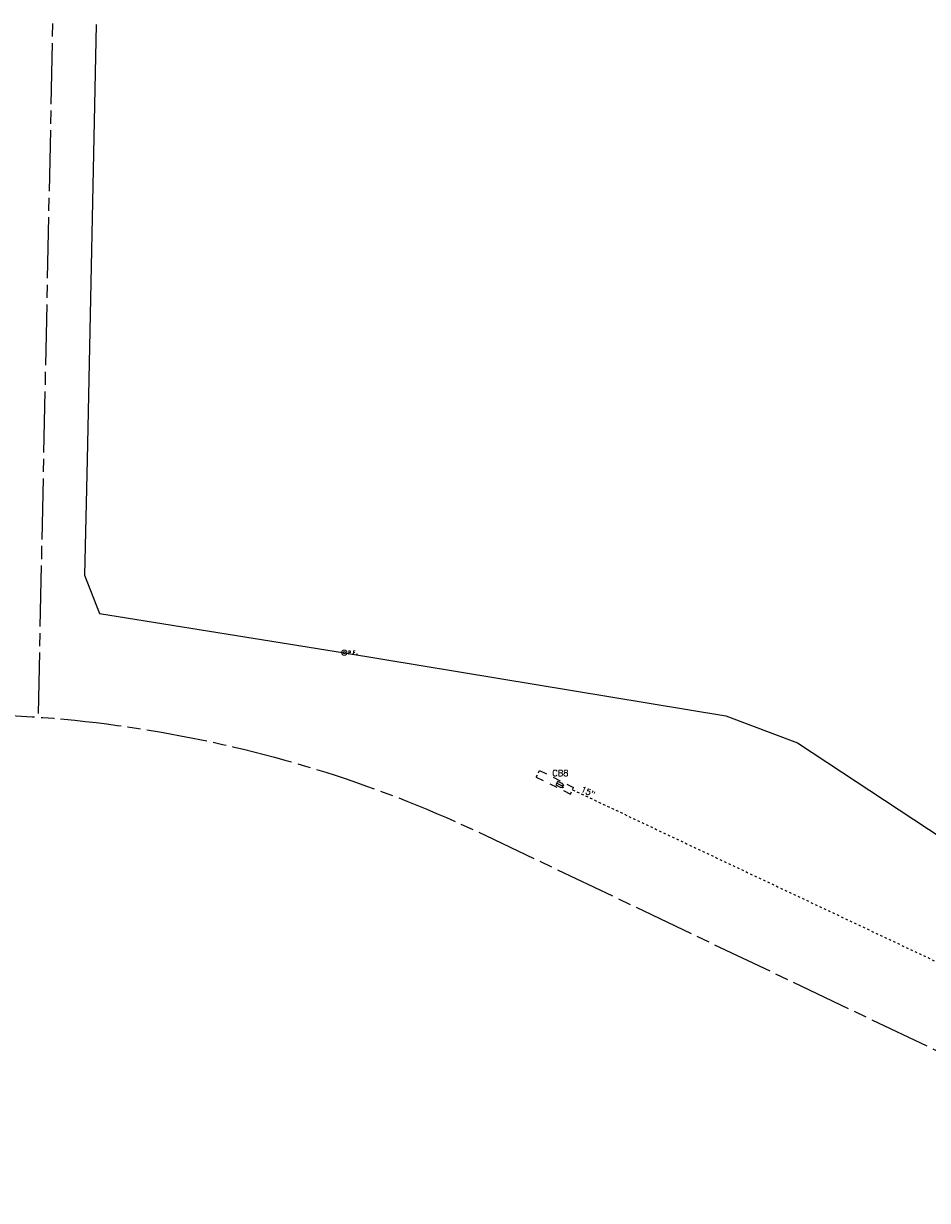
# Model space of a CAD drawing. Extents: x 2462993 to 2469231, y 263261 to 263931.
# Tile 100 of 116: x 2468145 to 2468560, y 263310 to 263850. Entities that reach past the tile are written whole.
import ezdxf

# ---------------------------------------------------------------- set-up
doc = ezdxf.new("R2010")
doc.units = 0
doc.header["$LTSCALE"] = 20
doc.header["$MEASUREMENT"] = 0
for name, pattern in [('CL', [2, 0.3, -0.15, 1.4, -0.15]), ('OhDOT_USTN2', [0.11, 0.069, -0.041]), ('OhDOT_USTN5', [0.11, 0.055, -0.055]), ('rowex', [0])]:
    doc.linetypes.add(name, pattern=pattern)
for name, color, linetype in [('DR_X_Cells', 151, 'OhDOT_USTN2'), ('DR_X_Storm_Sewer', 151, 'OhDOT_USTN5'), ('DR_X_Text', 7, 'Continuous'), ('RW_X_CL', 6, 'CL'), ('RW_X_Fee_RW', 6, 'rowex'), ('SV_X_Mon_Cells_Found', 7, 'Continuous')]:
    doc.layers.add(name, color=color, linetype=linetype)
doc.styles.add('Simplex Normal (0.14)', font='Simplex.shx')

# ---------------------------------------------------------------- blocks, each defined once
blk = doc.blocks.new('GCB-X')
at = {"layer": 'DR_X_Cells', "color": 121, "linetype": 'Continuous'}
for p, q in [((-0.0625, 0.0375), (-0.0375, 0.0375)), ((-0.0625, 0.0125), (-0.0625, 0.0375)), ((-0.0125, 0.0375), (0.0125, 0.0375)), ((0.0227, 0.0195), (0.0067, 0.0195)), ((0.0067, 0.0195), (0.0067, -0.0205)), ((0.0067, 0.0013), (0.0243, 0.0013)), ((0.0375, 0.0375), (0.0625, 0.0375)), ((0.0625, 0.0125), (0.0625, 0.0375)), ((-0.0625, -0.0375), (-0.0625, -0.0125)), ((-0.0625, -0.0375), (-0.0375, -0.0375)), ((-0.0125, -0.0375), (0.0125, -0.0375)), ((0.0067, -0.0205), (0.0243, -0.0205)), ((0.0375, -0.0375), (0.0625, -0.0375)), ((0.0625, -0.0375), (0.0625, -0.0125))]:
    blk.add_line(p, q, dxfattribs=at)
at = {"layer": 'DR_X_Cells', "color": 121, "linetype": 'Continuous', "extrusion": (0, 0, -1)}
for centre, radius, start, end in [((-0.0198, 0.0101), 0.00986, 106.9987, 243.1793), ((-0.0199, -0.0096), 0.0117, 112.0547, 247.9453)]:
    blk.add_arc(centre, radius, start, end, dxfattribs=at)
blk = doc.blocks.new('ODOT STORM CATCH BASIN SQUARE')
blk.add_blockref('GCB-X', (0, 0))
blk = doc.blocks.new('IPIPE')
at = {"layer": 'SV_X_Mon_Cells_Found', "color": 7, "linetype": 'Continuous', "lineweight": 0, "flags": 128}
for points in [[(0.1, -0.04), (0.1, 0.04), (0.126, 0.04), (0.129, 0.039), (0.133, 0.038), (0.135, 0.037), (0.136, 0.036), (0.138, 0.032), (0.14, 0.029), (0.141, 0.024), (0.141, 0.017), (0.141, 0.014), (0.14, 0.01), (0.137, 0.006), (0.135, 0.004), (0.133, 0.003), (0.131, 0.002), (0.126, 0.001), (0.1, 0.001)], [(0.25, 0.04), (0.212, 0.04), (0.212, -0.04)], [(0.212, 0.001), (0.239, 0.001)], [(0.182, -0.029), (0.185, -0.029), (0.186, -0.031), (0.188, -0.033), (0.188, -0.036), (0.186, -0.039), (0.185, -0.04), (0.182, -0.04), (0.18, -0.039), (0.179, -0.036), (0.179, -0.033), (0.18, -0.031), (0.182, -0.029)], [(0.289, -0.029), (0.292, -0.029), (0.294, -0.031), (0.296, -0.033), (0.296, -0.036), (0.294, -0.039), (0.292, -0.04), (0.289, -0.04), (0.288, -0.039), (0.286, -0.036), (0.286, -0.033), (0.288, -0.031), (0.289, -0.029)]]:
    blk.add_lwpolyline(points, dxfattribs=at)
at = {"layer": 'SV_X_Mon_Cells_Found', "color": 7, "linetype": 'Continuous', "lineweight": 0}
for radius in [0.06, 0.0247]:
    blk.add_circle((0, 0), radius, dxfattribs=at)

msp = doc.modelspace()

# ---------------------------------------------------------------- linework, layer by layer
at = {"layer": 'DR_X_Storm_Sewer', "flags": 128}
msp.add_lwpolyline([(2468397.23, 263498.18), (2468679.79, 263364.59)], dxfattribs=at)
at = {"layer": 'RW_X_CL', "flags": 128}
msp.add_lwpolyline([(2468158.46, 263850.11), (2468151.79, 263531.54)], dxfattribs=at)
msp.add_lwpolyline([(2464096.74, 263676.31, -0.043713), (2464761.3, 263641.07), (2466151.72, 263444.62, 0.061457), (2467087.03, 263428.16), (2468050.52, 263529.86, -0.138469), (2468357.4, 263477.17), (2468591.66, 263365.39, 0.135318), (2468891.49, 263312), (2469004.29, 263322.5, -0.03812), (2469222.39, 263326.12)], format="xyb", dxfattribs=at)
at = {"layer": 'RW_X_Fee_RW', "flags": 128}
msp.add_lwpolyline([(2468178.46, 263849.69), (2468174.27, 263649.74), (2468173.16, 263596.74), (2468179.98, 263579.15), (2468292.44, 263561.14), (2468467.59, 263532.07), (2468500.47, 263519.71), (2468620.91, 263440.36), (2468620.69, 263442.62), (2468671.34, 263446.39), (2468681.78, 263408.77), (2468689.78, 263404.63), (2468750.73, 263388.72), (2468798.71, 263362.64), (2468874.11, 263361.74), (2468884, 263373.85), (2468872.83, 263609.87)], dxfattribs=at)

# ---------------------------------------------------------------- block references
at = {"layer": 'DR_X_Cells', "xscale": 140, "yscale": 45, "zscale": 20, "rotation": 333.6509875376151}
msp.add_blockref('ODOT STORM CATCH BASIN SQUARE', (2468389.16, 263501.61), dxfattribs=at)
at = {"layer": 'SV_X_Mon_Cells_Found', "xscale": 20, "yscale": 20, "zscale": 20}
msp.add_blockref('IPIPE', (2468292.44, 263561.14), dxfattribs=at)

# ---------------------------------------------------------------- texts
at = {"layer": 'DR_X_Text', "insert": (2468391.63, 263505.84), "char_height": 2.8, "attachment_point": 5, "style": 'Simplex Normal (0.14)'}
msp.add_mtext('CB8', dxfattribs=at)
at = {"layer": 'DR_X_Text', "insert": (2468404.34, 263497.26), "char_height": 2.8, "attachment_point": 5, "rotation": 334.6967, "style": 'Simplex Normal (0.14)'}
msp.add_mtext('15"', dxfattribs=at)

doc.saveas('drawing.dxf')
